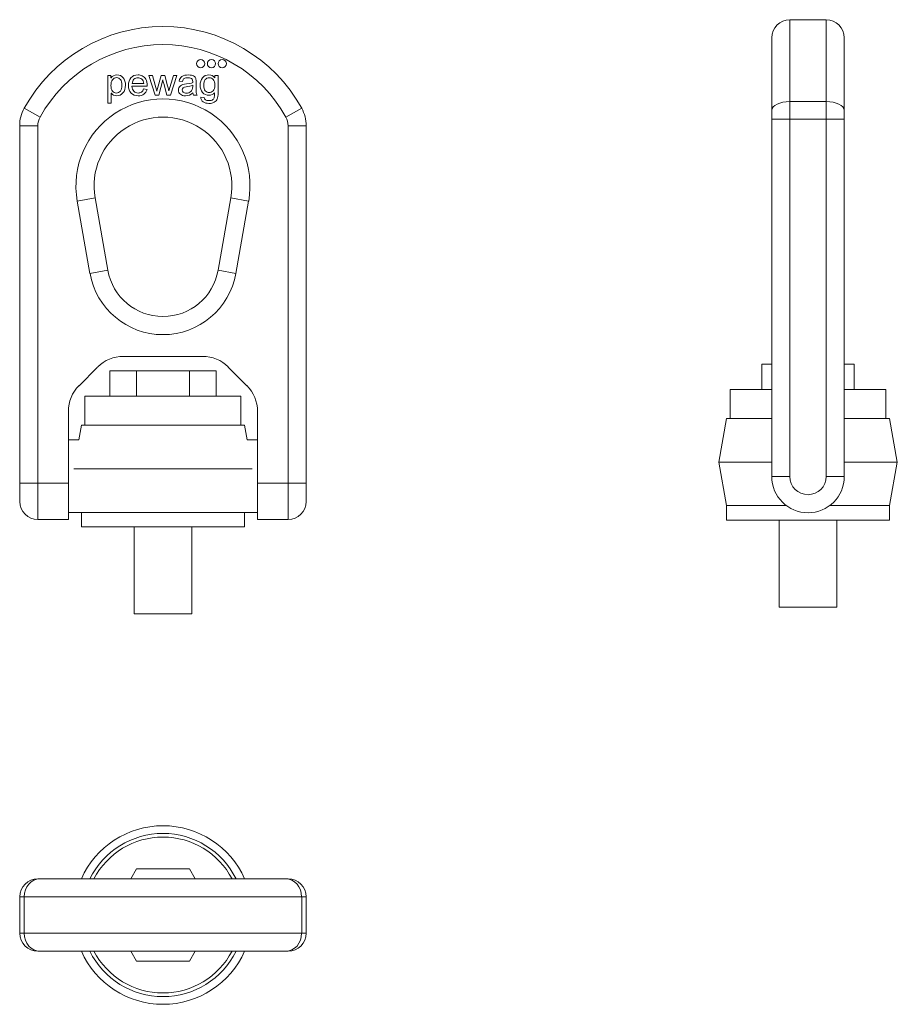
# Model space of a CAD drawing. Header units: millimetres. Extents: x 72 to 247, y 74 to 270.
import ezdxf

# ---------------------------------------------------------------- set-up
doc = ezdxf.new("R2010")
doc.units = ezdxf.units.MM
doc.layers.add('1', color=7, linetype='Continuous', true_color=0xffffff)

msp = doc.modelspace()

# ---------------------------------------------------------------- linework, layer by layer
at = {"layer": '1', "color": 30, "linetype": 'Continuous', "lineweight": 18}
for p, q in [((232.97, 270.48), (225.72, 270.48)), ((222.1, 266.86), (222.1, 252.38)), ((236.59, 252.38), (236.59, 266.86)), ((89.44, 259.35), (89.44, 253.83)), ((90.07, 259.35), (89.44, 259.35)), ((90.07, 258.84), (90.07, 259.35)), ((90.08, 258.84), (90.07, 258.84)), ((97.66, 259.35), (98.9, 255.37)), ((98.37, 259.35), (97.66, 259.35)), ((99.25, 256.2), (98.37, 259.35)), ((100.11, 259.35), (99.39, 256.73)), ((99.62, 255.37), (100.43, 258.43)), ((100.82, 259.35), (100.11, 259.35)), ((100.43, 258.43), (100.44, 258.43)), ((100.6, 257.76), (101.24, 255.37)), ((101.37, 257.26), (100.82, 259.35)), ((102.56, 259.35), (101.64, 256.28)), ((101.96, 255.37), (103.23, 259.35)), ((103.23, 259.35), (102.56, 259.35)), ((103.69, 258.21), (104.36, 258.13)), ((105.81, 257.76), (105.17, 257.67)), ((110.84, 258.87), (110.82, 258.87)), ((110.84, 259.35), (110.84, 258.87)), ((111.47, 259.35), (110.84, 259.35)), ((94.27, 257.19), (97.31, 257.19)), ((96.61, 257.74), (94.31, 257.74)), ((97.29, 256.56), (96.58, 256.65)), ((99.39, 256.73), (99.25, 256.2)), ((101.64, 256.28), (101.62, 256.28)), ((89.44, 253.83), (90.13, 253.83)), ((90.13, 255.78), (90.15, 255.78)), ((90.13, 253.83), (90.13, 255.78)), ((98.9, 255.37), (99.62, 255.37)), ((101.24, 255.37), (101.96, 255.37)), ((106.59, 255.37), (107.31, 255.37)), ((108.7, 254.93), (108.03, 255.03)), ((222.1, 250.62), (222.1, 252.38)), ((236.59, 252.38), (236.59, 250.62)), ((222.1, 179.18), (222.1, 250.62)), ((236.59, 250.62), (236.59, 179.18)), ((71.83, 177.83), (71.83, 249.28)), ((129.08, 249.28), (129.08, 177.83)), ((86.9, 234.86), (89.45, 220.4)), ((111.47, 220.4), (114.02, 234.86)), ((92.54, 203.19), (108.38, 203.19)), ((83.69, 197.34), (87.41, 201.07)), ((113.5, 201.07), (117.23, 197.34)), ((81.57, 179.28), (81.57, 192.22)), ((119.35, 192.22), (119.35, 179.28)), ((83.64, 186.53), (81.57, 186.53)), ((119.35, 186.53), (117.27, 186.53)), ((81.57, 177.83), (81.57, 179.28)), ((119.35, 179.28), (119.35, 177.83)), ((71.83, 174.21), (71.83, 177.83)), ((81.57, 170.58), (81.57, 177.83)), ((119.35, 177.83), (119.35, 170.58)), ((129.08, 177.83), (129.08, 174.21)), ((81.57, 172.03), (84.15, 172.03)), ((116.76, 172.03), (119.35, 172.03)), ((75.46, 170.58), (81.57, 170.58)), ((119.35, 170.58), (125.46, 170.58)), ((75.46, 98.8), (75.91, 98.8)), ((75.91, 98.8), (125, 98.8)), ((125, 98.8), (125.46, 98.8)), ((71.83, 87.93), (71.83, 95.18)), ((129.08, 95.18), (129.08, 87.93)), ((75.91, 84.31), (75.46, 84.31)), ((125, 84.31), (75.91, 84.31)), ((125.46, 84.31), (125, 84.31))]:
    msp.add_line(p, q, dxfattribs=at)
at = {"layer": '1', "color": 30, "linetype": 'Continuous', "lineweight": 13}
for p, q in [((225.72, 254.13), (225.72, 270.48)), ((232.97, 254.13), (232.97, 270.48)), ((225.72, 254.13), (232.97, 254.13)), ((225.72, 254.13), (225.72, 250.62)), ((232.97, 250.62), (232.97, 254.13)), ((75.91, 251.03), (72.74, 252.78)), ((125, 251.03), (128.18, 252.78)), ((222.1, 250.62), (225.72, 250.62)), ((232.97, 250.62), (225.72, 250.62)), ((225.72, 250.62), (225.72, 179.18)), ((232.97, 250.62), (236.59, 250.62)), ((232.97, 179.18), (232.97, 250.62)), ((71.83, 249.28), (75.46, 249.28)), ((75.46, 249.28), (75.46, 177.83)), ((125.46, 249.28), (129.08, 249.28)), ((125.46, 177.83), (125.46, 249.28)), ((86.9, 234.86), (83.33, 234.23)), ((85.88, 219.77), (83.33, 234.23)), ((114.02, 234.86), (117.58, 234.23)), ((117.58, 234.23), (115.03, 219.77)), ((89.45, 220.4), (85.88, 219.77)), ((111.47, 220.4), (115.03, 219.77)), ((222.1, 179.18), (225.72, 179.18)), ((232.97, 179.18), (236.59, 179.18)), ((71.83, 177.83), (75.46, 177.83)), ((75.46, 177.83), (81.57, 177.83)), ((75.46, 170.58), (75.46, 177.83)), ((119.35, 177.83), (125.46, 177.83)), ((129.08, 177.83), (125.46, 177.83)), ((125.46, 177.83), (125.46, 170.58)), ((71.83, 95.18), (72.74, 95.18)), ((128.18, 95.18), (72.74, 95.18)), ((72.74, 95.18), (72.74, 87.93)), ((129.08, 95.18), (128.18, 95.18)), ((128.18, 87.93), (128.18, 95.18)), ((71.83, 87.93), (72.74, 87.93)), ((72.74, 87.93), (128.18, 87.93)), ((128.18, 87.93), (129.08, 87.93))]:
    msp.add_line(p, q, dxfattribs=at)
at = {"layer": '1', "color": 252, "linetype": 'Continuous', "lineweight": 18}
for p, q in [((220.14, 201.64), (222.1, 201.64)), ((220.14, 201.64), (220.14, 196.57)), ((236.59, 201.64), (238.55, 201.64)), ((238.55, 201.64), (238.55, 196.57)), ((89.83, 200.29), (95.14, 200.29)), ((89.83, 200.29), (89.83, 195.22)), ((95.14, 200.29), (105.77, 200.29)), ((95.14, 200.29), (95.14, 195.22)), ((105.77, 200.29), (111.08, 200.29)), ((105.77, 200.29), (105.77, 195.22)), ((111.08, 200.29), (111.08, 195.22)), ((84.88, 195.22), (84.88, 189.42)), ((84.88, 195.22), (116.04, 195.22)), ((116.04, 189.42), (116.04, 195.22)), ((213.76, 196.57), (213.76, 190.77)), ((213.76, 196.57), (222.1, 196.57)), ((236.59, 196.57), (244.92, 196.57)), ((244.92, 190.77), (244.92, 196.57)), ((84.15, 189.42), (83.64, 186.53)), ((84.15, 189.42), (116.76, 189.42)), ((117.27, 186.53), (116.76, 189.42)), ((213.04, 190.77), (211.51, 182.07)), ((213.04, 190.77), (222.1, 190.77)), ((236.59, 190.77), (245.65, 190.77)), ((247.18, 182.07), (245.65, 190.77)), ((211.51, 182.07), (213.04, 173.38)), ((211.51, 182.07), (222.1, 182.07)), ((236.59, 182.07), (247.18, 182.07)), ((245.65, 173.38), (247.18, 182.07)), ((82.62, 180.73), (118.29, 180.73)), ((213.04, 173.38), (213.04, 170.48)), ((213.04, 173.38), (225, 173.38)), ((233.69, 173.38), (245.65, 173.38)), ((245.65, 170.48), (245.65, 173.38)), ((84.15, 172.03), (84.15, 169.13)), ((84.15, 172.03), (116.76, 172.03)), ((116.76, 169.13), (116.76, 172.03)), ((213.04, 170.48), (245.65, 170.48)), ((223.59, 170.48), (223.59, 153.09)), ((235.1, 153.09), (235.1, 170.48)), ((116.76, 169.13), (84.15, 169.13)), ((94.7, 169.13), (94.7, 151.74)), ((106.21, 151.74), (106.21, 169.13)), ((106.21, 151.74), (94.7, 151.74)), ((223.59, 153.09), (235.1, 153.09)), ((95.14, 100.76), (94.01, 98.8)), ((105.77, 100.76), (95.14, 100.76)), ((106.9, 98.8), (105.77, 100.76)), ((94.01, 84.31), (95.14, 82.35)), ((105.77, 82.35), (106.9, 84.31)), ((95.14, 82.35), (105.77, 82.35))]:
    msp.add_line(p, q, dxfattribs=at)
at = {"layer": '1', "color": 30, "linetype": 'Continuous', "lineweight": 18}
for centre in [(108, 261.7), (110.15, 261.7), (112.3, 261.7)]:
    msp.add_circle(centre, 0.826, dxfattribs=at)
for centre, radius, start, end in [((225.72, 266.86), 3.62, 90, 180), ((232.97, 266.86), 3.62, 0, 90), ((100.46, 237.46), 31.67, 28.9265, 151.0735), ((79.08, 249.28), 7.25, 151.0735, 180), ((121.83, 249.28), 7.25, 0, 28.9265), ((100.46, 237.25), 13.77, 350, 190), ((100.46, 222.34), 11.18, 190, 350), ((92.54, 195.95), 7.25, 90, 135), ((108.38, 195.95), 7.25, 45, 90), ((88.81, 192.22), 7.25, 135, 180), ((112.1, 192.22), 7.25, 0, 45), ((229.34, 179.18), 7.25, 180, 0), ((75.46, 174.21), 3.62, 180, 270), ((125.46, 174.21), 3.62, 270, 0), ((75.46, 95.18), 3.62, 90, 180), ((125.46, 95.18), 3.62, 360, 90), ((75.46, 87.93), 3.62, 180, 270), ((125.46, 87.93), 3.62, 270, 0)]:
    msp.add_arc(centre, radius, start, end, dxfattribs=at)
at = {"layer": '1', "color": 30, "linetype": 'Continuous', "lineweight": 13}
for centre, radius, start, end in [((100.46, 237.46), 28.05, 28.9265, 151.0735), ((100.46, 237.25), 17.39, 350, 190), ((79.08, 249.28), 3.62, 151.0735, 180), ((121.83, 249.28), 3.62, 0, 28.9265), ((100.46, 222.34), 14.8, 190, 350), ((229.34, 179.18), 3.62, 180, 0)]:
    msp.add_arc(centre, radius, start, end, dxfattribs=at)
at = {"layer": '1', "color": 252, "linetype": 'Continuous', "lineweight": 18}
for radius, start, end in [(17.84, 23.9681, 156.0263), (16.3, 26.3869, 153.6075), (15.58, 27.7144, 152.28), (17.84, 203.9737, 336.0319), (16.3, 206.3925, 333.6131), (15.58, 207.72, 332.2856)]:
    msp.add_arc((100.46, 91.56), radius, start, end, dxfattribs=at)
at = {"layer": '1', "color": 30, "linetype": 'Continuous', "lineweight": 13}
for centre, major_axis, ratio, start_param, end_param in [((225.72, 252.38), (-3.62, 0), 0.483687, 4.712389, 6.283185), ((232.97, 252.38), (3.62, 0), 0.483687, 0, 1.570796), ((75.91, 95.18), (0, 3.62), 0.875241, 0, 1.570796), ((125, 95.18), (0, 3.62), 0.875241, 4.712389, 6.283185), ((75.91, 87.93), (0, -3.62), 0.875241, 4.712389, 6.283185), ((125, 87.93), (0, -3.62), 0.875241, 0, 1.570796)]:
    msp.add_ellipse(centre, major_axis=major_axis, ratio=ratio, start_param=start_param, end_param=end_param, dxfattribs=at)
at = {"layer": '1', "color": 30, "linetype": 'Continuous', "lineweight": 18}
for points, knots in [([(91.95, 256.22), (91.74, 255.96), (91.47, 255.83), (90.83, 255.83), (90.56, 255.95), (90.16, 256.47), (90.06, 256.84), (90.06, 257.8), (90.17, 258.18), (90.38, 258.47)], [0, 0, 0, 0, 0.252523, 0.252523, 0.507302, 0.507302, 0.760524, 0.760524, 1, 1, 1, 1]), ([(90.15, 255.78), (90.41, 255.44), (90.76, 255.27), (91.69, 255.27), (92.11, 255.46), (92.8, 256.23), (92.97, 256.74), (92.97, 258), (92.81, 258.49), (92.5, 258.87)], [0, 0, 0, 0, 0.230139, 0.230139, 0.492074, 0.492074, 0.754009, 0.754009, 1, 1, 1, 1]), ([(90.38, 258.47), (90.59, 258.77), (90.85, 258.91), (91.5, 258.91), (91.76, 258.78), (91.96, 258.52)], [0, 0, 0, 0, 0.508929, 0.508929, 1, 1, 1, 1]), ([(91.96, 258.52), (92.16, 258.25), (92.26, 257.88), (92.26, 256.87), (92.16, 256.48), (91.95, 256.22)], [0, 0, 0, 0, 0.485315, 0.485315, 1, 1, 1, 1]), ([(97.03, 258.6), (96.83, 258.9), (96.6, 259.12), (96.05, 259.38), (95.77, 259.44), (94.87, 259.44), (94.4, 259.25), (93.74, 258.47), (93.57, 257.96), (93.57, 256.69), (93.74, 256.19), (94.08, 255.82)], [0, 0, 0, 0, 0.122571, 0.122571, 0.245141, 0.245141, 0.495638, 0.495638, 0.746134, 0.746134, 1, 1, 1, 1]), ([(94.67, 258.57), (94.88, 258.78), (95.15, 258.89), (95.74, 258.89), (95.99, 258.8), (96.22, 258.62)], [0, 0, 0, 0, 0.544578, 0.544578, 1, 1, 1, 1]), ([(106.59, 259.23), (106.36, 259.37), (106.01, 259.44), (104.98, 259.44), (104.56, 259.34), (104.26, 259.13)], [0, 0, 0, 0, 0.476124, 0.476124, 1, 1, 1, 1]), ([(104.71, 258.73), (104.89, 258.84), (105.12, 258.89), (105.65, 258.89), (105.83, 258.86), (105.97, 258.81)], [0, 0, 0, 0, 0.559783, 0.559783, 1, 1, 1, 1]), ([(107.12, 255.92), (107.1, 256.11), (107.09, 256.48), (107.09, 257.34), (107.09, 257.64), (107.09, 258.26), (107.06, 258.52), (107.01, 258.72)], [0, 0, 0, 0, 0.472356, 0.472356, 0.730769, 0.730769, 1, 1, 1, 1]), ([(110.82, 258.87), (110.52, 259.25), (110.13, 259.44), (109.1, 259.44), (108.67, 259.25), (108.05, 258.47), (107.89, 257.98), (107.89, 256.81), (108.05, 256.32), (108.69, 255.56), (109.12, 255.37), (110.1, 255.37), (110.47, 255.54), (110.77, 255.89)], [0, 0, 0, 0, 0.152201, 0.152201, 0.327187, 0.327187, 0.502173, 0.502173, 0.676318, 0.676318, 0.850463, 0.850463, 1, 1, 1, 1]), ([(110.49, 256.26), (110.26, 256.03), (110, 255.92), (109.4, 255.92), (109.13, 256.04), (108.7, 256.52), (108.6, 256.9), (108.6, 257.88), (108.7, 258.24), (109.11, 258.76), (109.37, 258.89), (110.02, 258.89), (110.29, 258.76), (110.5, 258.51)], [0, 0, 0, 0, 0.170496, 0.170496, 0.350972, 0.350972, 0.53257, 0.53257, 0.689759, 0.689759, 0.846948, 0.846948, 1, 1, 1, 1]), ([(110.5, 258.51), (110.72, 258.25), (110.83, 257.89), (110.83, 256.87), (110.71, 256.49), (110.49, 256.26)], [0, 0, 0, 0, 0.469444, 0.469444, 1, 1, 1, 1]), ([(111.3, 254.63), (111.41, 254.92), (111.47, 255.34), (111.47, 257.05), (111.47, 258.2), (111.47, 259.35)], [0, 0, 0, 0, 0.329499, 0.329499, 1, 1, 1, 1]), ([(94.08, 255.82), (94.43, 255.45), (94.9, 255.27), (95.97, 255.27), (96.35, 255.38), (96.66, 255.61)], [0, 0, 0, 0, 0.57047, 0.57047, 1, 1, 1, 1]), ([(96.17, 256.03), (95.99, 255.9), (95.77, 255.83), (95.17, 255.83), (94.89, 255.94), (94.66, 256.18)], [0, 0, 0, 0, 0.434679, 0.434679, 1, 1, 1, 1]), ([(103.93, 257.24), (103.69, 257.02), (103.57, 256.75), (103.57, 256.08), (103.69, 255.8), (104.19, 255.38), (104.53, 255.27), (105.49, 255.27), (105.99, 255.47), (106.45, 255.86)], [0, 0, 0, 0, 0.228358, 0.228358, 0.466434, 0.466434, 0.703045, 0.703045, 1, 1, 1, 1]), ([(104.51, 255.98), (104.37, 256.1), (104.3, 256.25), (104.3, 256.8), (104.56, 257.02), (105.6, 257.15), (106.04, 257.25), (106.4, 257.37)], [0, 0, 0, 0, 0.201238, 0.201238, 0.600619, 0.600619, 1, 1, 1, 1]), ([(106.01, 256.1), (105.76, 255.9), (105.46, 255.81), (104.86, 255.81), (104.65, 255.86), (104.51, 255.98)], [0, 0, 0, 0, 0.563246, 0.563246, 1, 1, 1, 1]), ([(106.4, 257.37), (106.4, 257.28), (106.4, 257.2), (106.4, 256.64), (106.27, 256.3), (106.01, 256.1)], [0, 0, 0, 0, 0.146096, 0.146096, 1, 1, 1, 1]), ([(110.77, 255.89), (110.77, 255.53), (110.75, 255.24), (110.68, 254.83), (110.58, 254.66), (110.41, 254.52)], [0, 0, 0, 0, 0.5, 0.5, 1, 1, 1, 1]), ([(108.49, 254.05), (108.79, 253.85), (109.18, 253.75), (110.04, 253.75), (110.39, 253.83), (110.98, 254.14), (111.18, 254.36), (111.3, 254.63)], [0, 0, 0, 0, 0.361029, 0.361029, 0.681442, 0.681442, 1, 1, 1, 1]), ([(110.41, 254.52), (110.25, 254.37), (109.98, 254.3), (109.34, 254.3), (109.12, 254.36), (108.97, 254.46)], [0, 0, 0, 0, 0.555804, 0.555804, 1, 1, 1, 1])]:
    msp.add_open_spline(points, degree=3, knots=knots, dxfattribs=at)
for points in [[(91.24, 259.44), (90.73, 259.44), (90.34, 259.24), (90.08, 258.84)], [(92.5, 258.87), (92.19, 259.25), (91.77, 259.44), (91.24, 259.44)], [(94.31, 257.74), (94.34, 258.08), (94.47, 258.36), (94.67, 258.57)], [(96.22, 258.62), (96.45, 258.44), (96.58, 258.15), (96.61, 257.74)], [(97.31, 257.19), (97.31, 257.82), (97.22, 258.29), (97.03, 258.6)], [(100.44, 258.43), (100.44, 258.41), (100.47, 258.3), (100.52, 258.08)], [(100.52, 258.08), (100.57, 257.87), (100.6, 257.76), (100.6, 257.76)], [(104.26, 259.13), (103.95, 258.93), (103.76, 258.62), (103.69, 258.21)], [(104.36, 258.13), (104.42, 258.42), (104.54, 258.62), (104.71, 258.73)], [(106.4, 257.9), (106.25, 257.84), (106.05, 257.8), (105.81, 257.76)], [(105.97, 258.81), (106.11, 258.75), (106.21, 258.68), (106.27, 258.59)], [(106.27, 258.59), (106.33, 258.5), (106.37, 258.41), (106.38, 258.33)], [(106.38, 258.33), (106.4, 258.24), (106.4, 258.1), (106.4, 257.9)], [(107.01, 258.72), (106.96, 258.92), (106.82, 259.09), (106.59, 259.23)], [(94.66, 256.18), (94.43, 256.41), (94.3, 256.75), (94.27, 257.19)], [(96.58, 256.65), (96.49, 256.37), (96.35, 256.17), (96.17, 256.03)], [(96.66, 255.61), (96.96, 255.83), (97.17, 256.15), (97.29, 256.56)], [(101.62, 256.28), (101.6, 256.36), (101.52, 256.69), (101.37, 257.26)], [(105.17, 257.67), (104.58, 257.59), (104.17, 257.45), (103.93, 257.24)], [(106.45, 255.86), (106.48, 255.65), (106.52, 255.49), (106.59, 255.37)], [(107.31, 255.37), (107.21, 255.55), (107.14, 255.73), (107.12, 255.92)], [(108.03, 255.03), (108.03, 254.58), (108.18, 254.25), (108.49, 254.05)], [(108.97, 254.46), (108.81, 254.57), (108.72, 254.72), (108.7, 254.93)]]:
    msp.add_open_spline(points, degree=3, dxfattribs=at)

doc.saveas('drawing.dxf')
